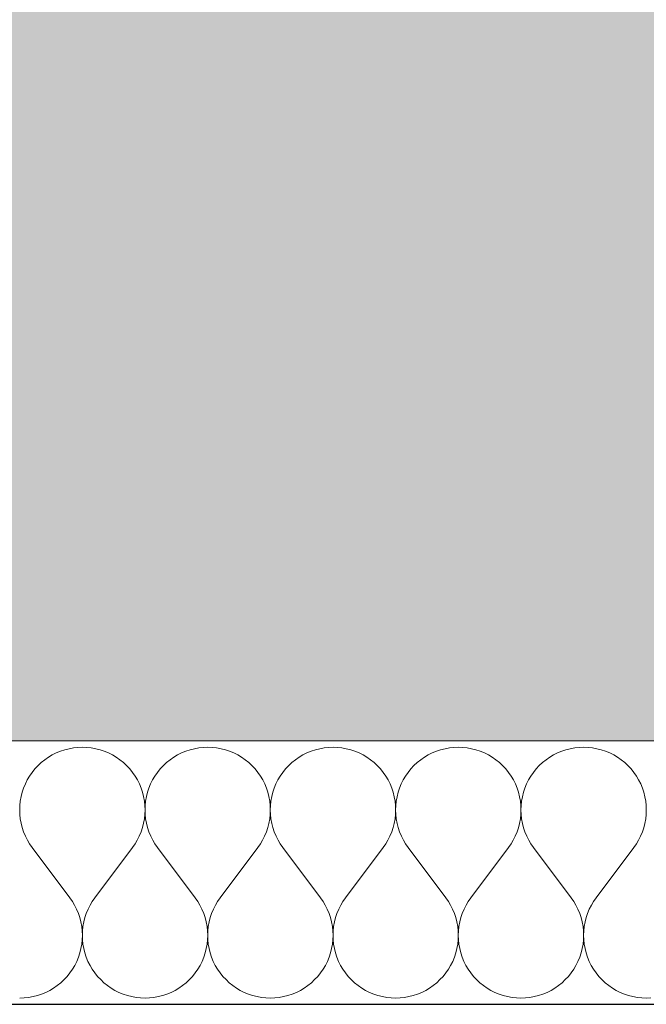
# Model space of a CAD drawing. Header units: millimetres. Extents: x -25972 to 4516, y -2839 to 20217.
# Tile 72 of 114: x -12990 to -12610, y 192 to 790. Entities that reach past the tile are written whole.
import ezdxf

# ---------------------------------------------------------------- set-up
doc = ezdxf.new("R2010")
doc.units = ezdxf.units.MM
doc.header["$MEASUREMENT"] = 0
doc.linetypes.add('Wipeout_Contour', pattern=[1000, 0, -1000])
for name, color, linetype in [('7._POHLED ZÁPADNÍ_1_3D prvky fasada nove', 7, 'Continuous'), ('7._POHLED ZÁPADNÍ_1_Konstrukce - nosné', 7, 'Continuous'), ('7._POHLED ZÁPADNÍ_1_Nové_Konstrukce - nosné', 7, 'Continuous'), ('7._POHLED ZÁPADNÍ_1_Nové_Výplně – Řezové', 7, 'Continuous'), ('7._POHLED ZÁPADNÍ_1_Výplně – Řezové', 7, 'Continuous')]:
    doc.layers.add(name, color=color, linetype=linetype)

# ---------------------------------------------------------------- blocks, each defined once
blk = doc.blocks.new('*X6', base_point=(-26739.77, -6860.77))
at = {"layer": '7._POHLED ZÁPADNÍ_1_Nové_Výplně – Řezové', "color": 21, "linetype": 'Continuous', "lineweight": 20, "true_color": 0xffaaaa}
for p, q in [((-12960.47, 347.12), (-12963.11, 346.44)), ((-12957.8, 347.6), (-12960.47, 347.12)), ((-12955.09, 347.89), (-12957.8, 347.6)), ((-12952.37, 347.99), (-12955.09, 347.89)), ((-12949.65, 347.89), (-12952.37, 347.99)), ((-12946.95, 347.6), (-12949.65, 347.89)), ((-12944.27, 347.11), (-12946.95, 347.6)), ((-12941.64, 346.44), (-12944.27, 347.11)), ((-12884.28, 347.11), (-12886.92, 346.44)), ((-12881.61, 347.6), (-12884.28, 347.11)), ((-12878.9, 347.89), (-12881.61, 347.6)), ((-12876.18, 347.98), (-12878.9, 347.89)), ((-12873.46, 347.89), (-12876.18, 347.98)), ((-12870.76, 347.6), (-12873.46, 347.89)), ((-12868.08, 347.11), (-12870.76, 347.6)), ((-12865.44, 346.44), (-12868.08, 347.11)), ((-12808.09, 347.11), (-12810.73, 346.44)), ((-12805.41, 347.59), (-12808.09, 347.11)), ((-12802.71, 347.89), (-12805.41, 347.59)), ((-12799.99, 347.98), (-12802.71, 347.89)), ((-12797.27, 347.89), (-12799.99, 347.98)), ((-12794.57, 347.59), (-12797.27, 347.89)), ((-12791.89, 347.11), (-12794.57, 347.59)), ((-12789.25, 346.44), (-12791.89, 347.11)), ((-12731.9, 347.11), (-12734.54, 346.44)), ((-12729.22, 347.59), (-12731.9, 347.11)), ((-12726.52, 347.88), (-12729.22, 347.59)), ((-12723.8, 347.98), (-12726.52, 347.88)), ((-12721.08, 347.88), (-12723.8, 347.98)), ((-12718.38, 347.59), (-12721.08, 347.88)), ((-12715.7, 347.11), (-12718.38, 347.59)), ((-12713.06, 346.44), (-12715.7, 347.11)), ((-12655.71, 347.11), (-12658.35, 346.43)), ((-12653.03, 347.59), (-12655.71, 347.11)), ((-12650.33, 347.88), (-12653.03, 347.59)), ((-12647.61, 347.98), (-12650.33, 347.88)), ((-12644.89, 347.88), (-12647.61, 347.98)), ((-12642.19, 347.59), (-12644.89, 347.88)), ((-12639.51, 347.11), (-12642.19, 347.59)), ((-12636.87, 346.43), (-12639.51, 347.11)), ((-12972.98, 341.93), (-12975.21, 340.38)), ((-12970.64, 343.32), (-12972.98, 341.93)), ((-12968.2, 344.54), (-12970.64, 343.32)), ((-12965.69, 345.58), (-12968.2, 344.54)), ((-12963.11, 346.44), (-12965.69, 345.58)), ((-12939.05, 345.58), (-12941.64, 346.44)), ((-12936.54, 344.54), (-12939.05, 345.58)), ((-12934.11, 343.32), (-12936.54, 344.54)), ((-12931.77, 341.93), (-12934.11, 343.32)), ((-12929.53, 340.38), (-12931.77, 341.93)), ((-12896.79, 341.93), (-12899.02, 340.38)), ((-12894.45, 343.32), (-12896.79, 341.93)), ((-12892.01, 344.54), (-12894.45, 343.32)), ((-12889.5, 345.58), (-12892.01, 344.54)), ((-12886.92, 346.44), (-12889.5, 345.58)), ((-12862.86, 345.58), (-12865.44, 346.44)), ((-12860.35, 344.54), (-12862.86, 345.58)), ((-12857.92, 343.32), (-12860.35, 344.54)), ((-12855.58, 341.93), (-12857.92, 343.32)), ((-12853.34, 340.38), (-12855.58, 341.93)), ((-12820.59, 341.93), (-12822.83, 340.38)), ((-12818.26, 343.32), (-12820.59, 341.93)), ((-12815.82, 344.54), (-12818.26, 343.32)), ((-12813.31, 345.58), (-12815.82, 344.54)), ((-12810.73, 346.44), (-12813.31, 345.58)), ((-12786.67, 345.58), (-12789.25, 346.44)), ((-12784.16, 344.54), (-12786.67, 345.58)), ((-12781.73, 343.32), (-12784.16, 344.54)), ((-12779.39, 341.93), (-12781.73, 343.32)), ((-12777.15, 340.38), (-12779.39, 341.93)), ((-12744.4, 341.93), (-12746.64, 340.38)), ((-12742.06, 343.32), (-12744.4, 341.93)), ((-12739.63, 344.54), (-12742.06, 343.32)), ((-12737.12, 345.58), (-12739.63, 344.54)), ((-12734.54, 346.44), (-12737.12, 345.58)), ((-12710.48, 345.58), (-12713.06, 346.44)), ((-12707.97, 344.53), (-12710.48, 345.58)), ((-12705.54, 343.32), (-12707.97, 344.53)), ((-12703.2, 341.93), (-12705.54, 343.32)), ((-12700.96, 340.38), (-12703.2, 341.93)), ((-12668.21, 341.93), (-12670.45, 340.37)), ((-12665.87, 343.32), (-12668.21, 341.93)), ((-12663.44, 344.53), (-12665.87, 343.32)), ((-12660.93, 345.58), (-12663.44, 344.53)), ((-12658.35, 346.43), (-12660.93, 345.58)), ((-12634.29, 345.57), (-12636.87, 346.43)), ((-12631.78, 344.53), (-12634.29, 345.57)), ((-12629.35, 343.31), (-12631.78, 344.53)), ((-12627.01, 341.93), (-12629.35, 343.31)), ((-12624.77, 340.37), (-12627.01, 341.93)), ((-12979.32, 336.82), (-12981.17, 334.83)), ((-12977.33, 338.68), (-12979.32, 336.82)), ((-12975.21, 340.38), (-12977.33, 338.68)), ((-12927.42, 338.67), (-12929.53, 340.38)), ((-12925.43, 336.82), (-12927.42, 338.67)), ((-12923.57, 334.83), (-12925.43, 336.82)), ((-12903.13, 336.82), (-12904.98, 334.83)), ((-12901.14, 338.67), (-12903.13, 336.82)), ((-12899.02, 340.38), (-12901.14, 338.67)), ((-12851.23, 338.67), (-12853.34, 340.38)), ((-12849.24, 336.82), (-12851.23, 338.67)), ((-12847.38, 334.83), (-12849.24, 336.82)), ((-12826.94, 336.82), (-12828.79, 334.83)), ((-12824.95, 338.67), (-12826.94, 336.82)), ((-12822.83, 340.38), (-12824.95, 338.67)), ((-12775.04, 338.67), (-12777.15, 340.38)), ((-12773.05, 336.82), (-12775.04, 338.67)), ((-12771.19, 334.82), (-12773.05, 336.82)), ((-12750.75, 336.81), (-12752.6, 334.82)), ((-12748.76, 338.67), (-12750.75, 336.81)), ((-12746.64, 340.38), (-12748.76, 338.67)), ((-12698.85, 338.67), (-12700.96, 340.38)), ((-12696.85, 336.81), (-12698.85, 338.67)), ((-12695, 334.82), (-12696.85, 336.81)), ((-12674.56, 336.81), (-12676.41, 334.82)), ((-12672.57, 338.67), (-12674.56, 336.81)), ((-12670.45, 340.37), (-12672.57, 338.67)), ((-12622.66, 338.67), (-12624.77, 340.37)), ((-12620.66, 336.81), (-12622.66, 338.67)), ((-12618.81, 334.82), (-12620.66, 336.81)), ((-12984.43, 330.47), (-12985.82, 328.13)), ((-12982.88, 332.71), (-12984.43, 330.47)), ((-12981.17, 334.83), (-12982.88, 332.71)), ((-12921.87, 332.71), (-12923.57, 334.83)), ((-12920.32, 330.47), (-12921.87, 332.71)), ((-12918.93, 328.13), (-12920.32, 330.47)), ((-12908.24, 330.47), (-12909.63, 328.13)), ((-12906.69, 332.71), (-12908.24, 330.47)), ((-12904.98, 334.83), (-12906.69, 332.71)), ((-12845.68, 332.71), (-12847.38, 334.83)), ((-12844.13, 330.47), (-12845.68, 332.71)), ((-12842.74, 328.13), (-12844.13, 330.47)), ((-12832.05, 330.47), (-12833.44, 328.13)), ((-12830.5, 332.71), (-12832.05, 330.47)), ((-12828.79, 334.83), (-12830.5, 332.71)), ((-12769.49, 332.7), (-12771.19, 334.82)), ((-12767.94, 330.47), (-12769.49, 332.7)), ((-12766.55, 328.13), (-12767.94, 330.47)), ((-12755.86, 330.47), (-12757.24, 328.13)), ((-12754.31, 332.7), (-12755.86, 330.47)), ((-12752.6, 334.82), (-12754.31, 332.7)), ((-12693.3, 332.7), (-12695, 334.82)), ((-12691.75, 330.47), (-12693.3, 332.7)), ((-12690.36, 328.13), (-12691.75, 330.47)), ((-12679.67, 330.47), (-12681.05, 328.13)), ((-12678.12, 332.7), (-12679.67, 330.47)), ((-12676.41, 334.82), (-12678.12, 332.7)), ((-12617.11, 332.7), (-12618.81, 334.82)), ((-12615.55, 330.47), (-12617.11, 332.7)), ((-12614.17, 328.13), (-12615.55, 330.47)), ((-12988.07, 323.19), (-12988.93, 320.61)), ((-12987.03, 325.7), (-12988.07, 323.19)), ((-12985.82, 328.13), (-12987.03, 325.7)), ((-12917.71, 325.7), (-12918.93, 328.13)), ((-12916.67, 323.19), (-12917.71, 325.7)), ((-12915.82, 320.6), (-12916.67, 323.19)), ((-12911.88, 323.19), (-12912.74, 320.6)), ((-12910.84, 325.7), (-12911.88, 323.19)), ((-12909.63, 328.13), (-12910.84, 325.7)), ((-12841.52, 325.7), (-12842.74, 328.13)), ((-12840.48, 323.18), (-12841.52, 325.7)), ((-12839.62, 320.6), (-12840.48, 323.18)), ((-12835.69, 323.18), (-12836.55, 320.6)), ((-12834.65, 325.7), (-12835.69, 323.18)), ((-12833.44, 328.13), (-12834.65, 325.7)), ((-12765.33, 325.7), (-12766.55, 328.13)), ((-12764.29, 323.18), (-12765.33, 325.7)), ((-12763.43, 320.6), (-12764.29, 323.18)), ((-12759.5, 323.18), (-12760.36, 320.6)), ((-12758.46, 325.7), (-12759.5, 323.18)), ((-12757.24, 328.13), (-12758.46, 325.7)), ((-12689.14, 325.69), (-12690.36, 328.13)), ((-12688.1, 323.18), (-12689.14, 325.69)), ((-12687.24, 320.6), (-12688.1, 323.18)), ((-12683.31, 323.18), (-12684.17, 320.6)), ((-12682.27, 325.69), (-12683.31, 323.18)), ((-12681.05, 328.13), (-12682.27, 325.69)), ((-12612.95, 325.69), (-12614.17, 328.13)), ((-12611.91, 323.18), (-12612.95, 325.69)), ((-12611.05, 320.6), (-12611.91, 323.18)), ((-12989.6, 317.97), (-12990.08, 315.29)), ((-12988.93, 320.61), (-12989.6, 317.97)), ((-12915.14, 317.97), (-12915.82, 320.6)), ((-12914.66, 315.29), (-12915.14, 317.97)), ((-12913.41, 317.97), (-12913.89, 315.29)), ((-12912.74, 320.6), (-12913.41, 317.97)), ((-12838.95, 317.97), (-12839.62, 320.6)), ((-12838.47, 315.29), (-12838.95, 317.97)), ((-12837.22, 317.97), (-12837.7, 315.29)), ((-12836.55, 320.6), (-12837.22, 317.97)), ((-12762.76, 317.96), (-12763.43, 320.6)), ((-12762.28, 315.29), (-12762.76, 317.96)), ((-12761.03, 317.96), (-12761.51, 315.29)), ((-12760.36, 320.6), (-12761.03, 317.96)), ((-12686.57, 317.96), (-12687.24, 320.6)), ((-12686.09, 315.28), (-12686.57, 317.96)), ((-12684.84, 317.96), (-12685.32, 315.28)), ((-12684.17, 320.6), (-12684.84, 317.96)), ((-12610.38, 317.96), (-12611.05, 320.6)), ((-12609.9, 315.28), (-12610.38, 317.96)), ((-12990.37, 312.59), (-12990.47, 309.87)), ((-12990.08, 315.29), (-12990.37, 312.59)), ((-12914.37, 312.58), (-12914.66, 315.29)), ((-12914.28, 309.87), (-12914.37, 312.58)), ((-12914.18, 312.58), (-12914.28, 309.87)), ((-12913.89, 315.29), (-12914.18, 312.58)), ((-12838.18, 312.58), (-12838.47, 315.29)), ((-12838.09, 309.86), (-12838.18, 312.58)), ((-12837.99, 312.58), (-12838.09, 309.86)), ((-12837.7, 315.29), (-12837.99, 312.58)), ((-12761.99, 312.58), (-12762.28, 315.29)), ((-12761.9, 309.86), (-12761.99, 312.58)), ((-12761.8, 312.58), (-12761.9, 309.86)), ((-12761.51, 315.29), (-12761.8, 312.58)), ((-12685.8, 312.58), (-12686.09, 315.28)), ((-12685.71, 309.86), (-12685.8, 312.58)), ((-12685.61, 312.58), (-12685.71, 309.86)), ((-12685.32, 315.28), (-12685.61, 312.58)), ((-12609.61, 312.58), (-12609.9, 315.28)), ((-12609.52, 309.86), (-12609.61, 312.58)), ((-12990.47, 309.87), (-12990.37, 307.15)), ((-12990.37, 307.15), (-12990.08, 304.44)), ((-12914.67, 304.44), (-12914.38, 307.15)), ((-12914.38, 307.15), (-12914.28, 309.87)), ((-12914.28, 309.87), (-12914.18, 307.15)), ((-12914.18, 307.15), (-12913.89, 304.44)), ((-12838.48, 304.44), (-12838.19, 307.15)), ((-12838.19, 307.15), (-12838.09, 309.86)), ((-12838.09, 309.86), (-12837.99, 307.15)), ((-12837.99, 307.15), (-12837.7, 304.44)), ((-12762.29, 304.44), (-12762, 307.14)), ((-12762, 307.14), (-12761.9, 309.86)), ((-12761.9, 309.86), (-12761.8, 307.14)), ((-12761.8, 307.14), (-12761.51, 304.44)), ((-12686.1, 304.44), (-12685.81, 307.14)), ((-12685.81, 307.14), (-12685.71, 309.86)), ((-12685.71, 309.86), (-12685.61, 307.14)), ((-12685.61, 307.14), (-12685.32, 304.44)), ((-12609.91, 304.43), (-12609.61, 307.14)), ((-12609.61, 307.14), (-12609.52, 309.86)), ((-12990.08, 304.44), (-12989.59, 301.77)), ((-12989.59, 301.77), (-12988.92, 299.13)), ((-12915.83, 299.13), (-12915.15, 301.77)), ((-12915.15, 301.77), (-12914.67, 304.44)), ((-12913.89, 304.44), (-12913.4, 301.77)), ((-12913.4, 301.77), (-12912.73, 299.13)), ((-12839.64, 299.13), (-12838.96, 301.76)), ((-12838.96, 301.76), (-12838.48, 304.44)), ((-12837.7, 304.44), (-12837.21, 301.76)), ((-12837.21, 301.76), (-12836.54, 299.13)), ((-12763.45, 299.13), (-12762.77, 301.76)), ((-12762.77, 301.76), (-12762.29, 304.44)), ((-12761.51, 304.44), (-12761.02, 301.76)), ((-12761.02, 301.76), (-12760.35, 299.13)), ((-12687.26, 299.12), (-12686.58, 301.76)), ((-12686.58, 301.76), (-12686.1, 304.44)), ((-12685.32, 304.44), (-12684.83, 301.76)), ((-12684.83, 301.76), (-12684.16, 299.12)), ((-12611.07, 299.12), (-12610.39, 301.76)), ((-12610.39, 301.76), (-12609.91, 304.43)), ((-12988.92, 299.13), (-12988.06, 296.55)), ((-12988.06, 296.55), (-12987.01, 294.04)), ((-12987.01, 294.04), (-12985.79, 291.61)), ((-12918.95, 291.61), (-12917.73, 294.04)), ((-12917.73, 294.04), (-12916.69, 296.55)), ((-12916.69, 296.55), (-12915.83, 299.13)), ((-12912.73, 299.13), (-12911.87, 296.55)), ((-12911.87, 296.55), (-12910.82, 294.04)), ((-12910.82, 294.04), (-12909.6, 291.6)), ((-12842.76, 291.6), (-12841.54, 294.03)), ((-12841.54, 294.03), (-12840.5, 296.55)), ((-12840.5, 296.55), (-12839.64, 299.13)), ((-12836.54, 299.13), (-12835.68, 296.55)), ((-12835.68, 296.55), (-12834.63, 294.03)), ((-12834.63, 294.03), (-12833.41, 291.6)), ((-12766.57, 291.6), (-12765.35, 294.03)), ((-12765.35, 294.03), (-12764.31, 296.55)), ((-12764.31, 296.55), (-12763.45, 299.13)), ((-12760.35, 299.13), (-12759.48, 296.55)), ((-12759.48, 296.55), (-12758.44, 294.03)), ((-12758.44, 294.03), (-12757.22, 291.6)), ((-12690.38, 291.6), (-12689.16, 294.03)), ((-12689.16, 294.03), (-12688.12, 296.54)), ((-12688.12, 296.54), (-12687.26, 299.12)), ((-12684.16, 299.12), (-12683.29, 296.54)), ((-12683.29, 296.54), (-12682.25, 294.03)), ((-12682.25, 294.03), (-12681.03, 291.6)), ((-12614.19, 291.6), (-12612.97, 294.03)), ((-12612.97, 294.03), (-12611.93, 296.54)), ((-12611.93, 296.54), (-12611.07, 299.12)), ((-12985.79, 291.61), (-12984.4, 289.27)), ((-12984.4, 289.27), (-12982.85, 287.03)), ((-12921.9, 287.03), (-12920.34, 289.27)), ((-12920.34, 289.27), (-12918.95, 291.61)), ((-12909.6, 291.6), (-12908.21, 289.27)), ((-12908.21, 289.27), (-12906.66, 287.03)), ((-12845.71, 287.03), (-12844.15, 289.26)), ((-12844.15, 289.26), (-12842.76, 291.6)), ((-12833.41, 291.6), (-12832.02, 289.26)), ((-12832.02, 289.26), (-12830.47, 287.03)), ((-12769.52, 287.03), (-12767.96, 289.26)), ((-12767.96, 289.26), (-12766.57, 291.6)), ((-12757.22, 291.6), (-12755.83, 289.26)), ((-12755.83, 289.26), (-12754.28, 287.03)), ((-12693.33, 287.03), (-12691.77, 289.26)), ((-12691.77, 289.26), (-12690.38, 291.6)), ((-12681.03, 291.6), (-12679.64, 289.26)), ((-12679.64, 289.26), (-12678.09, 287.03)), ((-12617.14, 287.03), (-12615.58, 289.26)), ((-12615.58, 289.26), (-12614.19, 291.6)), ((-12959.99, 256.56), (-12982.85, 287.03)), ((-12944.76, 256.56), (-12921.9, 287.03)), ((-12883.8, 256.56), (-12906.66, 287.03)), ((-12868.56, 256.56), (-12845.71, 287.03)), ((-12807.61, 256.55), (-12830.47, 287.03)), ((-12792.37, 256.55), (-12769.52, 287.03)), ((-12731.42, 256.55), (-12754.28, 287.03)), ((-12716.18, 256.55), (-12693.33, 287.03)), ((-12655.23, 256.55), (-12678.09, 287.03)), ((-12639.99, 256.55), (-12617.14, 287.03)), ((-12958.44, 254.32), (-12959.99, 256.56)), ((-12957.05, 251.99), (-12958.44, 254.32)), ((-12955.83, 249.55), (-12957.05, 251.99)), ((-12947.7, 251.99), (-12948.92, 249.55)), ((-12946.31, 254.32), (-12947.7, 251.99)), ((-12944.76, 256.56), (-12946.31, 254.32)), ((-12882.25, 254.32), (-12883.8, 256.56)), ((-12880.86, 251.98), (-12882.25, 254.32)), ((-12879.64, 249.55), (-12880.86, 251.98)), ((-12871.51, 251.98), (-12872.73, 249.55)), ((-12870.12, 254.32), (-12871.51, 251.98)), ((-12868.56, 256.56), (-12870.12, 254.32)), ((-12806.06, 254.32), (-12807.61, 256.55)), ((-12804.67, 251.98), (-12806.06, 254.32)), ((-12803.45, 249.55), (-12804.67, 251.98)), ((-12795.32, 251.98), (-12796.54, 249.55)), ((-12793.93, 254.32), (-12795.32, 251.98)), ((-12792.37, 256.55), (-12793.93, 254.32)), ((-12729.87, 254.32), (-12731.42, 256.55)), ((-12728.48, 251.98), (-12729.87, 254.32)), ((-12727.26, 249.55), (-12728.48, 251.98)), ((-12719.13, 251.98), (-12720.35, 249.55)), ((-12717.74, 254.32), (-12719.13, 251.98)), ((-12716.18, 256.55), (-12717.74, 254.32)), ((-12653.68, 254.32), (-12655.23, 256.55)), ((-12652.29, 251.98), (-12653.68, 254.32)), ((-12651.07, 249.55), (-12652.29, 251.98)), ((-12642.94, 251.98), (-12644.16, 249.55)), ((-12641.55, 254.32), (-12642.94, 251.98)), ((-12639.99, 256.55), (-12641.55, 254.32)), ((-12954.79, 247.04), (-12955.83, 249.55)), ((-12953.93, 244.46), (-12954.79, 247.04)), ((-12949.96, 247.04), (-12950.82, 244.46)), ((-12948.92, 249.55), (-12949.96, 247.04)), ((-12878.6, 247.04), (-12879.64, 249.55)), ((-12877.74, 244.46), (-12878.6, 247.04)), ((-12873.77, 247.04), (-12874.63, 244.46)), ((-12872.73, 249.55), (-12873.77, 247.04)), ((-12802.41, 247.04), (-12803.45, 249.55)), ((-12801.55, 244.46), (-12802.41, 247.04)), ((-12797.58, 247.04), (-12798.44, 244.46)), ((-12796.54, 249.55), (-12797.58, 247.04)), ((-12726.22, 247.04), (-12727.26, 249.55)), ((-12725.35, 244.46), (-12726.22, 247.04)), ((-12721.39, 247.04), (-12722.25, 244.46)), ((-12720.35, 249.55), (-12721.39, 247.04)), ((-12650.03, 247.03), (-12651.07, 249.55)), ((-12649.16, 244.45), (-12650.03, 247.03)), ((-12645.2, 247.03), (-12646.06, 244.45)), ((-12644.16, 249.55), (-12645.2, 247.03)), ((-12953.25, 241.83), (-12953.93, 244.46)), ((-12952.77, 239.15), (-12953.25, 241.83)), ((-12951.5, 241.83), (-12951.98, 239.15)), ((-12950.82, 244.46), (-12951.5, 241.83)), ((-12877.06, 241.82), (-12877.74, 244.46)), ((-12876.58, 239.15), (-12877.06, 241.82)), ((-12875.31, 241.82), (-12875.79, 239.15)), ((-12874.63, 244.46), (-12875.31, 241.82)), ((-12800.87, 241.82), (-12801.55, 244.46)), ((-12800.39, 239.14), (-12800.87, 241.82)), ((-12799.12, 241.82), (-12799.6, 239.14)), ((-12798.44, 244.46), (-12799.12, 241.82)), ((-12724.68, 241.82), (-12725.35, 244.46)), ((-12724.2, 239.14), (-12724.68, 241.82)), ((-12722.93, 241.82), (-12723.41, 239.14)), ((-12722.25, 244.46), (-12722.93, 241.82)), ((-12648.49, 241.82), (-12649.16, 244.45)), ((-12648, 239.14), (-12648.49, 241.82)), ((-12646.74, 241.82), (-12647.22, 239.14)), ((-12646.06, 244.45), (-12646.74, 241.82)), ((-12952.47, 236.44), (-12952.77, 239.15)), ((-12952.38, 233.73), (-12952.47, 236.44)), ((-12952.47, 231.01), (-12952.38, 233.73)), ((-12952.28, 236.44), (-12952.38, 233.73)), ((-12952.38, 233.73), (-12952.28, 231.01)), ((-12951.98, 239.15), (-12952.28, 236.44)), ((-12876.28, 236.44), (-12876.58, 239.15)), ((-12876.18, 233.72), (-12876.28, 236.44)), ((-12876.28, 231), (-12876.18, 233.72)), ((-12876.09, 236.44), (-12876.18, 233.72)), ((-12876.18, 233.72), (-12876.09, 231)), ((-12875.79, 239.15), (-12876.09, 236.44)), ((-12800.09, 236.44), (-12800.39, 239.14)), ((-12799.99, 233.72), (-12800.09, 236.44)), ((-12800.09, 231), (-12799.99, 233.72)), ((-12799.9, 236.44), (-12799.99, 233.72)), ((-12799.99, 233.72), (-12799.9, 231)), ((-12799.6, 239.14), (-12799.9, 236.44)), ((-12723.9, 236.44), (-12724.2, 239.14)), ((-12723.8, 233.72), (-12723.9, 236.44)), ((-12723.9, 231), (-12723.8, 233.72)), ((-12723.7, 236.44), (-12723.8, 233.72)), ((-12723.8, 233.72), (-12723.71, 231)), ((-12723.41, 239.14), (-12723.7, 236.44)), ((-12647.71, 236.44), (-12648, 239.14)), ((-12647.61, 233.72), (-12647.71, 236.44)), ((-12647.71, 231), (-12647.61, 233.72)), ((-12647.51, 236.44), (-12647.61, 233.72)), ((-12647.61, 233.72), (-12647.52, 231)), ((-12647.22, 239.14), (-12647.51, 236.44)), ((-12953.24, 225.62), (-12952.76, 228.3)), ((-12952.76, 228.3), (-12952.47, 231.01)), ((-12952.28, 231.01), (-12951.99, 228.3)), ((-12951.99, 228.3), (-12951.51, 225.62)), ((-12877.05, 225.62), (-12876.57, 228.3)), ((-12876.57, 228.3), (-12876.28, 231)), ((-12876.09, 231), (-12875.8, 228.3)), ((-12875.8, 228.3), (-12875.32, 225.62)), ((-12800.86, 225.62), (-12800.38, 228.3)), ((-12800.38, 228.3), (-12800.09, 231)), ((-12799.9, 231), (-12799.61, 228.3)), ((-12799.61, 228.3), (-12799.13, 225.62)), ((-12724.67, 225.62), (-12724.19, 228.3)), ((-12724.19, 228.3), (-12723.9, 231)), ((-12723.71, 231), (-12723.42, 228.3)), ((-12723.42, 228.3), (-12722.94, 225.62)), ((-12648.48, 225.62), (-12648, 228.29)), ((-12648, 228.29), (-12647.71, 231)), ((-12647.52, 231), (-12647.23, 228.29)), ((-12647.23, 228.29), (-12646.75, 225.62)), ((-12954.77, 220.41), (-12953.91, 222.99)), ((-12953.91, 222.99), (-12953.24, 225.62)), ((-12951.51, 225.62), (-12950.84, 222.99)), ((-12950.84, 222.99), (-12949.98, 220.41)), ((-12878.58, 220.4), (-12877.72, 222.99)), ((-12877.72, 222.99), (-12877.05, 225.62)), ((-12875.32, 225.62), (-12874.65, 222.99)), ((-12874.65, 222.99), (-12873.79, 220.4)), ((-12802.39, 220.4), (-12801.53, 222.98)), ((-12801.53, 222.98), (-12800.86, 225.62)), ((-12799.13, 225.62), (-12798.46, 222.98)), ((-12798.46, 222.98), (-12797.6, 220.4)), ((-12726.2, 220.4), (-12725.34, 222.98)), ((-12725.34, 222.98), (-12724.67, 225.62)), ((-12722.94, 225.62), (-12722.27, 222.98)), ((-12722.27, 222.98), (-12721.41, 220.4)), ((-12650.01, 220.4), (-12649.15, 222.98)), ((-12649.15, 222.98), (-12648.48, 225.62)), ((-12646.75, 225.62), (-12646.08, 222.98)), ((-12646.08, 222.98), (-12645.22, 220.4)), ((-12958.41, 213.12), (-12957.03, 215.46)), ((-12957.03, 215.46), (-12955.81, 217.89)), ((-12955.81, 217.89), (-12954.77, 220.41)), ((-12949.98, 220.41), (-12948.94, 217.89)), ((-12948.94, 217.89), (-12947.72, 215.46)), ((-12947.72, 215.46), (-12946.34, 213.12)), ((-12882.22, 213.12), (-12880.84, 215.46)), ((-12880.84, 215.46), (-12879.62, 217.89)), ((-12879.62, 217.89), (-12878.58, 220.4)), ((-12873.79, 220.4), (-12872.75, 217.89)), ((-12872.75, 217.89), (-12871.53, 215.46)), ((-12871.53, 215.46), (-12870.15, 213.12)), ((-12806.03, 213.11), (-12804.65, 215.45)), ((-12804.65, 215.45), (-12803.43, 217.89)), ((-12803.43, 217.89), (-12802.39, 220.4)), ((-12797.6, 220.4), (-12796.56, 217.89)), ((-12796.56, 217.89), (-12795.34, 215.45)), ((-12795.34, 215.45), (-12793.96, 213.11)), ((-12729.84, 213.11), (-12728.46, 215.45)), ((-12728.46, 215.45), (-12727.24, 217.89)), ((-12727.24, 217.89), (-12726.2, 220.4)), ((-12721.41, 220.4), (-12720.37, 217.89)), ((-12720.37, 217.89), (-12719.15, 215.45)), ((-12719.15, 215.45), (-12717.77, 213.11)), ((-12653.65, 213.11), (-12652.27, 215.45)), ((-12652.27, 215.45), (-12651.05, 217.88)), ((-12651.05, 217.88), (-12650.01, 220.4)), ((-12645.22, 220.4), (-12644.18, 217.88)), ((-12644.18, 217.88), (-12642.96, 215.45)), ((-12642.96, 215.45), (-12641.57, 213.11)), ((-12961.67, 208.76), (-12959.97, 210.88)), ((-12959.97, 210.88), (-12958.41, 213.12)), ((-12946.34, 213.12), (-12944.79, 210.88)), ((-12944.79, 210.88), (-12943.08, 208.76)), ((-12885.48, 208.76), (-12883.77, 210.88)), ((-12883.77, 210.88), (-12882.22, 213.12)), ((-12870.15, 213.12), (-12868.6, 210.88)), ((-12868.6, 210.88), (-12866.89, 208.76)), ((-12809.29, 208.76), (-12807.58, 210.88)), ((-12807.58, 210.88), (-12806.03, 213.11)), ((-12793.96, 213.11), (-12792.4, 210.88)), ((-12792.4, 210.88), (-12790.7, 208.76)), ((-12733.1, 208.76), (-12731.39, 210.88)), ((-12731.39, 210.88), (-12729.84, 213.11)), ((-12717.77, 213.11), (-12716.21, 210.88)), ((-12716.21, 210.88), (-12714.51, 208.76)), ((-12656.91, 208.76), (-12655.2, 210.88)), ((-12655.2, 210.88), (-12653.65, 213.11)), ((-12641.57, 213.11), (-12640.02, 210.87)), ((-12640.02, 210.87), (-12638.32, 208.76)), ((-12967.63, 203.21), (-12965.52, 204.92)), ((-12965.52, 204.92), (-12963.52, 206.77)), ((-12963.52, 206.77), (-12961.67, 208.76)), ((-12943.08, 208.76), (-12941.23, 206.77)), ((-12941.23, 206.77), (-12939.24, 204.92)), ((-12939.24, 204.92), (-12937.12, 203.21)), ((-12891.44, 203.21), (-12889.33, 204.92)), ((-12889.33, 204.92), (-12887.33, 206.77)), ((-12887.33, 206.77), (-12885.48, 208.76)), ((-12866.89, 208.76), (-12865.04, 206.77)), ((-12865.04, 206.77), (-12863.05, 204.92)), ((-12863.05, 204.92), (-12860.93, 203.21)), ((-12815.25, 203.21), (-12813.13, 204.91)), ((-12813.13, 204.91), (-12811.14, 206.77)), ((-12811.14, 206.77), (-12809.29, 208.76)), ((-12790.7, 208.76), (-12788.85, 206.77)), ((-12788.85, 206.77), (-12786.86, 204.91)), ((-12786.86, 204.91), (-12784.74, 203.21)), ((-12739.06, 203.2), (-12736.94, 204.91)), ((-12736.94, 204.91), (-12734.95, 206.77)), ((-12734.95, 206.77), (-12733.1, 208.76)), ((-12714.51, 208.76), (-12712.66, 206.77)), ((-12712.66, 206.77), (-12710.66, 204.91)), ((-12710.66, 204.91), (-12708.55, 203.2)), ((-12662.87, 203.2), (-12660.75, 204.91)), ((-12660.75, 204.91), (-12658.76, 206.76)), ((-12658.76, 206.76), (-12656.91, 208.76)), ((-12638.32, 208.76), (-12636.46, 206.76)), ((-12636.46, 206.76), (-12634.47, 204.91)), ((-12634.47, 204.91), (-12632.36, 203.2)), ((-12979.73, 197.15), (-12977.15, 198.01)), ((-12977.15, 198.01), (-12974.64, 199.05)), ((-12974.64, 199.05), (-12972.21, 200.27)), ((-12972.21, 200.27), (-12969.87, 201.66)), ((-12969.87, 201.66), (-12967.63, 203.21)), ((-12937.12, 203.21), (-12934.88, 201.66)), ((-12934.88, 201.66), (-12932.54, 200.27)), ((-12932.54, 200.27), (-12930.11, 199.05)), ((-12930.11, 199.05), (-12927.6, 198.01)), ((-12927.6, 198.01), (-12925.02, 197.15)), ((-12903.54, 197.15), (-12900.96, 198.01)), ((-12900.96, 198.01), (-12898.45, 199.05)), ((-12898.45, 199.05), (-12896.02, 200.27)), ((-12896.02, 200.27), (-12893.68, 201.66)), ((-12893.68, 201.66), (-12891.44, 203.21)), ((-12860.93, 203.21), (-12858.69, 201.66)), ((-12858.69, 201.66), (-12856.35, 200.27)), ((-12856.35, 200.27), (-12853.92, 199.05)), ((-12853.92, 199.05), (-12851.41, 198.01)), ((-12851.41, 198.01), (-12848.83, 197.15)), ((-12827.35, 197.15), (-12824.77, 198.01)), ((-12824.77, 198.01), (-12822.26, 199.05)), ((-12822.26, 199.05), (-12819.83, 200.27)), ((-12819.83, 200.27), (-12817.49, 201.65)), ((-12817.49, 201.65), (-12815.25, 203.21)), ((-12784.74, 203.21), (-12782.5, 201.65)), ((-12782.5, 201.65), (-12780.16, 200.26)), ((-12780.16, 200.26), (-12777.73, 199.05)), ((-12777.73, 199.05), (-12775.22, 198)), ((-12775.22, 198), (-12772.64, 197.15)), ((-12751.16, 197.14), (-12748.58, 198)), ((-12748.58, 198), (-12746.07, 199.05)), ((-12746.07, 199.05), (-12743.64, 200.26)), ((-12743.64, 200.26), (-12741.3, 201.65)), ((-12741.3, 201.65), (-12739.06, 203.2)), ((-12708.55, 203.2), (-12706.31, 201.65)), ((-12706.31, 201.65), (-12703.97, 200.26)), ((-12703.97, 200.26), (-12701.54, 199.04)), ((-12701.54, 199.04), (-12699.03, 198)), ((-12699.03, 198), (-12696.45, 197.14)), ((-12674.97, 197.14), (-12672.39, 198)), ((-12672.39, 198), (-12669.88, 199.04)), ((-12669.88, 199.04), (-12667.45, 200.26)), ((-12667.45, 200.26), (-12665.11, 201.65)), ((-12665.11, 201.65), (-12662.87, 203.2)), ((-12632.36, 203.2), (-12630.12, 201.65)), ((-12630.12, 201.65), (-12627.78, 200.26)), ((-12627.78, 200.26), (-12625.35, 199.04)), ((-12625.35, 199.04), (-12622.84, 198)), ((-12622.84, 198), (-12620.26, 197.14)), ((-12990.47, 195.61), (-12987.75, 195.7)), ((-12987.75, 195.7), (-12985.05, 195.99)), ((-12985.05, 195.99), (-12982.37, 196.48)), ((-12982.37, 196.48), (-12979.73, 197.15)), ((-12925.02, 197.15), (-12922.38, 196.48)), ((-12922.38, 196.48), (-12919.7, 195.99)), ((-12919.7, 195.99), (-12917, 195.7)), ((-12917, 195.7), (-12914.28, 195.6)), ((-12914.28, 195.6), (-12911.56, 195.7)), ((-12911.56, 195.7), (-12908.86, 195.99)), ((-12908.86, 195.99), (-12906.18, 196.48)), ((-12906.18, 196.48), (-12903.54, 197.15)), ((-12848.83, 197.15), (-12846.19, 196.47)), ((-12846.19, 196.47), (-12843.51, 195.99)), ((-12843.51, 195.99), (-12840.81, 195.7)), ((-12840.81, 195.7), (-12838.09, 195.6)), ((-12838.09, 195.6), (-12835.37, 195.7)), ((-12835.37, 195.7), (-12832.67, 195.99)), ((-12832.67, 195.99), (-12829.99, 196.47)), ((-12829.99, 196.47), (-12827.35, 197.15)), ((-12772.64, 197.15), (-12770, 196.47)), ((-12770, 196.47), (-12767.32, 195.99)), ((-12767.32, 195.99), (-12764.62, 195.7)), ((-12764.62, 195.7), (-12761.9, 195.6)), ((-12761.9, 195.6), (-12759.18, 195.7)), ((-12759.18, 195.7), (-12756.48, 195.99)), ((-12756.48, 195.99), (-12753.8, 196.47)), ((-12753.8, 196.47), (-12751.16, 197.14)), ((-12696.45, 197.14), (-12693.81, 196.47)), ((-12693.81, 196.47), (-12691.13, 195.99)), ((-12691.13, 195.99), (-12688.43, 195.7)), ((-12688.43, 195.7), (-12685.71, 195.6)), ((-12685.71, 195.6), (-12682.99, 195.7)), ((-12682.99, 195.7), (-12680.29, 195.99)), ((-12680.29, 195.99), (-12677.61, 196.47)), ((-12677.61, 196.47), (-12674.97, 197.14)), ((-12620.26, 197.14), (-12617.62, 196.47)), ((-12617.62, 196.47), (-12614.94, 195.99)), ((-12614.94, 195.99), (-12612.24, 195.69)), ((-12612.24, 195.69), (-12609.52, 195.6)), ((-12609.52, 195.6), (-12606.8, 195.69))]:
    blk.add_line(p, q, dxfattribs=at)

msp = doc.modelspace()

# ---------------------------------------------------------------- hatches: boundary and pattern name
at = {"layer": '7._POHLED ZÁPADNÍ_1_Výplně – Řezové', "linetype": 'Continuous', "lineweight": 13}
msp.add_hatch(color=254, dxfattribs=at).paths.add_polyline_path([(-13601.2, 850.05), (-13601.21, 350.05), (-12482.38, 350.02), (-12482.37, 850.02)])

# ---------------------------------------------------------------- linework, layer by layer
at = {"layer": '7._POHLED ZÁPADNÍ_1_Konstrukce - nosné', "color": 7, "linetype": 'Continuous', "lineweight": 50, "flags": 128}
msp.add_lwpolyline([(-13601.21, 350.05), (-12482.38, 350.02)], dxfattribs=at)

# ---------------------------------------------------------------- next in the draw order: wipeouts: each hides what was drawn before it
at = {"color": 254, "linetype": 'Wipeout_Contour', "lineweight": 0, "ltscale": 52258.883562}
msp.add_wipeout([(-13641.45, 191.81), (-12481.84, 191.78), (-12481.83, 351.78), (-13641.45, 351.81)], dxfattribs=at).dxf.layer = '7._POHLED ZÁPADNÍ_1_Nové_Výplně – Řezové'

# ---------------------------------------------------------------- next in the draw order: linework, layer by layer
at = {"layer": '7._POHLED ZÁPADNÍ_1_Nové_Konstrukce - nosné', "color": 1, "linetype": 'Continuous', "lineweight": 25, "flags": 128}
for points in [[(-12481.83, 351.78), (-13641.45, 351.81)], [(-13641.45, 191.81), (-12481.84, 191.78)]]:
    msp.add_lwpolyline(points, dxfattribs=at)

# ---------------------------------------------------------------- next in the draw order: block references
at = {"layer": '7._POHLED ZÁPADNÍ_1_3D prvky fasada nove', "color": 9, "linetype": 'Continuous', "lineweight": 13}
msp.add_blockref('*X6', (-26739.77, -6860.77), dxfattribs=at)

doc.saveas('drawing.dxf')
